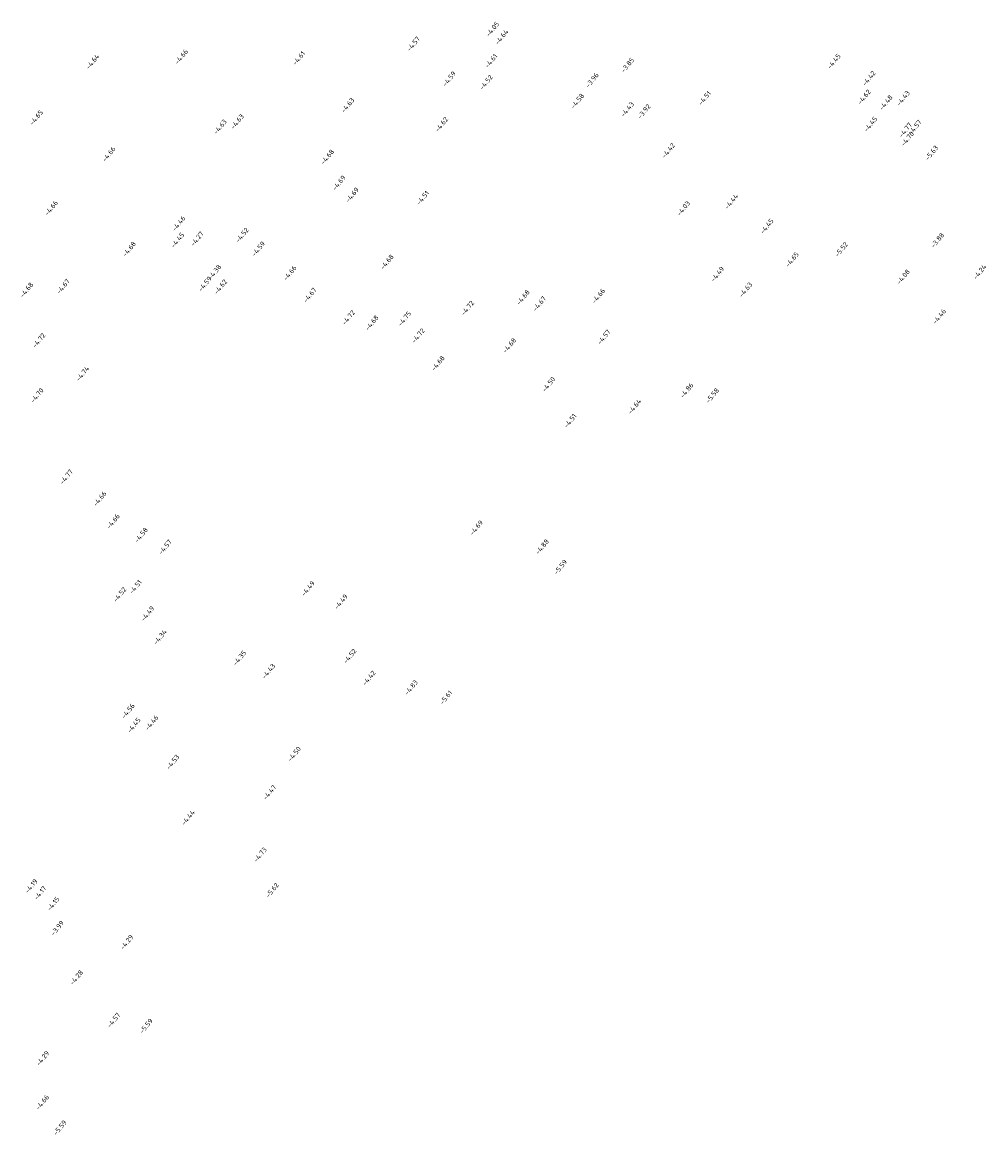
# Model space of a CAD drawing. Extents: x 107806 to 108294, y 478685 to 479420.
# Tile 2 of 13: x 107997 to 108096, y 478827 to 478942. Entities that reach past the tile are written whole.
import ezdxf
from ezdxf.enums import TextEntityAlignment as Align

# ---------------------------------------------------------------- set-up
doc = ezdxf.new("R2010")
doc.units = 0
doc.layers.add('B-XX-AL-HOOGTELABEL-S', color=252, linetype='CONTINUOUS', lineweight=25)
doc.styles.add('NLCS 00', font='isocpeur.ttf')

msp = doc.modelspace()

# ---------------------------------------------------------------- texts
at = {"layer": 'B-XX-AL-HOOGTELABEL-S', "style": 'NLCS 00'}
for s, p in [('-4.05', (108045.59, 478940.99)), ('-4.57', (108037.4, 478939.46)), ('-4.64', (108046.54, 478940.17)), ('-4.64', (108004.21, 478937.63)), ('-4.66', (108013.39, 478938.14)), ('-4.61', (108025.54, 478937.98)), ('-4.61', (108045.44, 478937.7)), ('-3.85', (108059.56, 478937.26)), ('-4.45', (108080.92, 478937.65)), ('-4.59', (108041.11, 478935.85)), ('-4.52', (108044.93, 478935.49)), ('-3.96', (108055.9, 478935.7)), ('-4.42', (108084.54, 478935.9)), ('-4.51', (108067.54, 478933.85)), ('-4.62', (108084.05, 478933.97)), ('-4.43', (108088.09, 478933.84)), ('-4.63', (108030.61, 478933.11)), ('-4.58', (108054.38, 478933.55)), ('-4.43', (108059.54, 478932.68)), ('-3.92', (108061.27, 478932.47)), ('-4.48', (108086.3, 478933.38)), ('-4.65', (107998.38, 478931.83)), ('-4.63', (108019.18, 478931.42)), ('-4.63', (108017.4, 478930.88)), ('-4.62', (108040.32, 478931.12)), ('-4.45', (108084.71, 478931.15)), ('-4.77', (108088.32, 478930.55)), ('-4.57', (108089.31, 478930.83)), ('-4.70', (108088.53, 478929.64)), ('-4.66', (108005.89, 478928.05)), ('-4.42', (108063.79, 478928.42)), ('-5.63', (108091.03, 478928.18)), ('-4.68', (108028.5, 478927.76)), ('-4.69', (108029.7, 478925.08)), ('-4.69', (108031.07, 478923.83)), ('-4.51', (108038.37, 478923.53)), ('-4.66', (107999.93, 478922.47)), ('-4.03', (108065.35, 478922.44)), ('-4.44', (108070.31, 478923.15)), ('-4.46', (108013.12, 478920.87)), ('-4.45', (108073.98, 478920.59)), ('-4.45', (108013, 478919.15)), ('-4.27', (108015.02, 478919.29)), ('-4.52', (108019.68, 478919.67)), ('-3.88', (108091.64, 478919.13)), ('-4.68', (108007.99, 478918.22)), ('-4.59', (108021.36, 478918.25)), ('-5.52', (108081.69, 478918.19)), ('-4.68', (108034.67, 478916.89)), ('-4.65', (108076.59, 478917.14)), ('-4.38', (108016.84, 478915.85)), ('-4.66', (108024.62, 478915.74)), ('-4.49', (108068.87, 478915.63)), ('-4.08', (108088.09, 478915.35)), ('-4.24', (108096.01, 478915.86)), ('-4.67', (108001.16, 478914.36)), ('-4.59', (108015.84, 478914.62)), ('-4.62', (108017.45, 478914.32)), ('-4.68', (107997.38, 478914)), ('-4.67', (108026.7, 478913.46)), ('-4.68', (108048.75, 478913.22)), ('-4.66', (108056.55, 478913.37)), ('-4.63', (108071.79, 478914.02)), ('-4.72', (108043.01, 478912.12)), ('-4.67', (108050.44, 478912.57)), ('-4.72', (108030.69, 478911.13)), ('-4.68', (108033.11, 478910.59)), ('-4.75', (108036.49, 478911.02)), ('-4.46', (108091.82, 478911.25)), ('-4.72', (107998.65, 478908.77)), ('-4.72', (108037.9, 478909.26)), ('-4.57', (108057.12, 478909.12)), ('-4.68', (108047.34, 478908.25)), ('-4.68', (108039.95, 478906.4)), ('-4.74', (108003.17, 478905.33)), ('-4.50', (108051.4, 478904.22)), ('-4.70', (107998.46, 478903.08)), ('-4.86', (108065.69, 478903.59)), ('-5.58', (108068.34, 478903.06)), ('-4.64', (108060.29, 478901.93)), ('-4.51', (108053.63, 478900.45)), ('-4.77', (108001.49, 478894.65)), ('-4.66', (108004.95, 478892.38)), ('-4.66', (108006.33, 478890.04)), ('-4.69', (108043.92, 478889.38)), ('-4.58', (108009.23, 478888.62)), ('-4.57', (108011.71, 478887.38)), ('-4.88', (108050.73, 478887.41)), ('-5.59', (108052.62, 478885.31)), ('-4.51', (108008.64, 478883.25)), ('-4.49', (108026.5, 478883.09)), ('-4.52', (108007.02, 478882.46)), ('-4.49', (108029.91, 478881.72)), ('-4.49', (108009.9, 478880.49)), ('-4.34', (108011.19, 478878.06)), ('-4.52', (108030.83, 478876.09)), ('-4.35', (108019.42, 478875.9)), ('-4.43', (108022.42, 478874.53)), ('-4.42', (108032.8, 478873.82)), ('-4.83', (108037.17, 478872.84)), ('-5.61', (108040.78, 478871.81)), ('-4.56', (108007.88, 478870.41)), ('-4.46', (108010.32, 478869.19)), ('-4.45', (108008.48, 478868.93)), ('-4.50', (108025.08, 478865.96)), ('-4.53', (108012.5, 478865.13)), ('-4.47', (108022.52, 478861.98)), ('-4.44', (108014.09, 478859.37)), ('-4.73', (108021.55, 478855.53)), ('-4.19', (107997.86, 478852.29)), ('-4.17', (107998.78, 478851.57)), ('-5.62', (108022.79, 478851.86)), ('-4.15', (108000.13, 478850.45)), ('-3.99', (108000.56, 478847.94)), ('-4.29', (108007.74, 478846.48)), ('-4.28', (108002.53, 478842.82)), ('-4.57', (108006.39, 478838.41)), ('-5.59', (108009.75, 478837.8)), ('-4.29', (107999.04, 478834.46)), ('-4.66', (107999.01, 478829.9)), ('-5.59', (108000.83, 478827.28))]:
    msp.add_text(s, height=0.5, rotation=50.9405, dxfattribs=at).set_placement(p, align=Align.CENTER)

doc.saveas('drawing.dxf')
